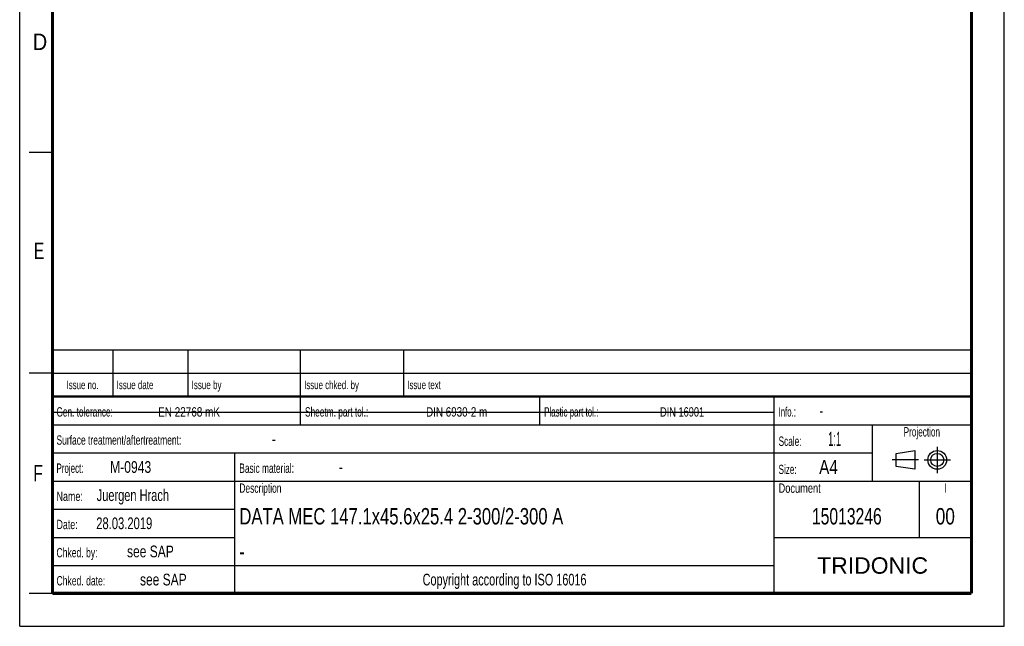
# Model space of a CAD drawing. Header units: millimetres. Extents: x 0 to 210, y 0 to 297.
# Tile 1 of 9: x 0 to 210, y 0 to 129. Entities that reach past the tile are written whole.
import ezdxf
from ezdxf.enums import TextEntityAlignment as Align

# ---------------------------------------------------------------- set-up
doc = ezdxf.new("R2010")
doc.units = ezdxf.units.MM
doc.header["$LTSCALE"] = 19.36
doc.linetypes.add('CENTER', pattern=[0.6, 0.375, -0.075, 0.075, -0.075])
doc.layers.get('0').update_dxf_attribs({"linetype": 'CONTINUOUS'})
doc.layers.add('DEFAULT_1', color=7, linetype='CENTER')
doc.layers.add('Z_NOTICE', color=7, linetype='CONTINUOUS')
doc.styles.add('TEXTSTYLE_2', font='txt', dxfattribs={"width": 0.75})
doc.styles.add('TEXTSTYLE_5', font='arial.ttf')

# ---------------------------------------------------------------- blocks, each defined once
blk = doc.blocks.new('PROJEKTIONSMETHODE_BL0', base_point=(192.31, 35.47))
at = {"color": 2, "linetype": 'CONTINUOUS'}
for p, q in [((186.91, 36.87), (190.91, 37.47)), ((186.91, 34.07), (186.91, 36.87)), ((190.91, 37.47), (190.91, 33.47)), ((190.91, 33.47), (186.91, 34.07))]:
    blk.add_line(p, q, dxfattribs=at)
for radius in [2, 1.4]:
    blk.add_circle((195.71, 35.47), radius, dxfattribs=at)
at = {"layer": 'DEFAULT_1', "color": 2, "linetype": 'CENTER'}
for p, q in [((195.71, 38.27), (195.71, 32.67)), ((191.71, 35.47), (186.11, 35.47)), ((192.91, 35.47), (198.5, 35.47))]:
    blk.add_line(p, q, dxfattribs=at)

msp = doc.modelspace()

# ---------------------------------------------------------------- linework, layer by layer
at = {"color": 2, "linetype": 'CONTINUOUS'}
for p, q in [((0, 0), (0, 297)), ((210, 0), (210, 297)), ((7, 101), (2, 101)), ((6.913619, 48.960154), (6.913619, 58.960154)), ((6.913619, 58.960154), (202.913619, 58.960154)), ((19.913619, 48.960154), (19.913619, 58.960154)), ((35.913619, 48.960154), (35.913619, 58.960154)), ((59.913619, 48.960154), (59.913619, 58.960154)), ((81.913619, 48.960154), (81.913619, 58.960154)), ((202.913619, 48.960154), (202.913619, 58.960154)), ((7, 54), (2, 54)), ((6.913619, 53.960154), (202.913619, 53.960154)), ((6.913546, 6.960131), (6.913546, 48.960131)), ((6.913546, 48.960131), (202.913546, 48.960131)), ((6.913619, 48.960154), (202.913619, 48.960154)), ((59.913546, 42.960131), (59.913546, 48.960131)), ((110.913546, 42.960131), (110.913546, 48.960131)), ((160.913546, 6.960131), (160.913546, 48.960131)), ((202.913546, 6.960131), (202.913546, 48.960131)), ((6.913546, 42.960131), (202.913546, 42.960131)), ((181.913546, 30.960131), (181.913546, 42.960131)), ((6.913546, 36.960131), (181.913546, 36.960131)), ((45.913546, 6.960131), (45.913546, 36.960131)), ((6.913546, 30.960131), (202.913546, 30.960131)), ((191.913546, 18.960131), (191.913546, 30.960131)), ((6.913546, 24.960131), (45.913546, 24.960131)), ((6.913546, 18.960131), (45.913546, 18.960131)), ((160.913546, 18.960131), (202.913546, 18.960131)), ((6.913546, 12.960131), (160.913546, 12.960131)), ((7, 7), (2, 7)), ((6.913546, 6.960131), (202.913546, 6.960131)), ((0, 0), (210, 0))]:
    msp.add_line(p, q, dxfattribs=at)
at = {"color": 7, "linetype": 'CONTINUOUS'}
msp.add_line((6.894523, 45.654032), (160.694523, 45.654032), dxfattribs=at)
for points, const_width in [([(7, 7), (7, 290)], 0.7), ([(203, 7), (203, 290)], 0.7), ([(7, 49), (203, 49)], 0.5), ([(7, 7), (203, 7)], 0.7)]:
    msp.add_lwpolyline(points, dxfattribs=dict(at, const_width=const_width))

# ---------------------------------------------------------------- block references
at = {"color": 2, "linetype": 'CONTINUOUS'}
msp.add_blockref('PROJEKTIONSMETHODE_BL0', (192.305085, 35.469747), dxfattribs=at)

# ---------------------------------------------------------------- texts
at = {"color": 5, "linetype": 'CONTINUOUS', "style": 'TEXTSTYLE_2'}
for s, width, p in [('D', 0.904762, (2.807294, 122.85717)), ('E', 0.714286, (3.002453, 78.302471)), ('F', 0.714286, (2.922192, 30.897042))]:
    msp.add_text(s, height=3.5, dxfattribs=dict(at, width=width)).set_placement(p)
at = {"layer": 'Z_NOTICE', "color": 5, "linetype": 'CONTINUOUS', "style": 'TEXTSTYLE_2'}
for s, height, width, p in [('Issue date ', 1.8, 0.707792, (20.663619, 50.560154)), ('Issue by ', 1.8, 0.71164, (36.663619, 50.560154)), ('Issue chked. by', 1.8, 0.698413, (60.663619, 50.560154)), ('Issue text ', 1.8, 0.694805, (82.663619, 50.560154)), ('Gen. tolerance:', 2, 0.657143, (7.851046, 44.710131)), ('EN 22768 mK', 2, 0.792208, (29.529618, 44.710131)), ('Sheetm. part tol.:', 2, 0.662698, (60.851046, 44.710131)), ('DIN 6930-2 m', 2, 0.78373, (86.672475, 44.710131)), ('Plastic part tol.:', 2, 0.632275, (111.851046, 44.710131)), ('DIN 16901', 2, 0.73545, (136.577237, 44.710131)), ('Info.: ', 2, 0.622449, (161.851046, 44.710131)), ('-', 2.5, 0.714286, (170.565332, 44.710131)), ('Surface treatment/aftertreatment: ', 2, 0.67577, (7.851046, 38.710131)), ('Scale:  ', 2, 0.660714, (161.851046, 38.460131)), ('1:1', 3, 0.5, (172.422475, 38.460131)), ('-', 2.5, 0.714286, (53.803427, 38.710131)), ('Project: ', 2, 0.634921, (7.851046, 32.710131)), ('M-0943', 2.5, 0.77381, (19.279618, 32.710131)), ('Basic material: ', 2, 0.66369, (46.851046, 32.710131)), ('-', 2.5, 0.714286, (68.089141, 32.710131)), ('Size: ', 2, 0.646825, (161.851046, 32.460131)), (' A4', 3, 0.809524, (169.612951, 32.460131)), ('Juergen Hrach', 2.5, 0.703297, (16.422475, 26.710131)), ('Description', 2, 0.670996, (46.851046, 28.460131)), ('Document', 2, 0.738095, (161.851046, 28.460131)), ('Name: ', 2, 0.714286, (7.851046, 26.710131)), ('28.03.2019', 2.5, 0.714286, (16.327237, 20.710131)), ('Date: ', 2, 0.706349, (7.851046, 20.710131)), ('Chked. by: ', 2, 0.683983, (7.851046, 14.710131)), ('see SAP', 2.5, 0.765306, (22.898665, 14.710131)), ('Chked. date: ', 2, 0.684982, (7.851046, 8.710131)), ('see SAP', 2.5, 0.765306, (25.66057, 8.710131))]:
    msp.add_text(s, height=height, dxfattribs=dict(at, width=width)).set_placement(p)
for s, height, width, p in [('Issue no.', 1.8, 0.698413, (13.413619, 50.560154)), ('Projection', 2, 0.652381, (192.413546, 40.460131)), ('I', 2, 0.642857, (197.413546, 28.460131)), ('Copyright according to ISO 16016', 2.5, 0.694196, (103.413546, 8.710131))]:
    msp.add_text(s, height=height, dxfattribs=dict(at, width=width)).set_placement(p, align=Align.CENTER)
at = {"layer": 'Z_NOTICE', "color": 7, "linetype": 'CONTINUOUS', "style": 'TEXTSTYLE_2'}
for s, width, p in [('DATA MEC 147.1x45.6x25.4 2-300/2-300 A', 0.758772, (46.851046, 21.710131)), ('-', 0.714286, (46.851046, 14.210131))]:
    msp.add_text(s, height=3.5, dxfattribs=dict(at, width=width)).set_placement(p)
for s, width, p in [('15013246', 0.714286, (176.413546, 21.710131)), ('00', 0.785714, (197.413546, 21.710131))]:
    msp.add_text(s, height=3.5, dxfattribs=dict(at, width=width)).set_placement(p, align=Align.CENTER)
at = {"layer": 'Z_NOTICE', "color": 5, "linetype": 'CONTINUOUS', "style": 'TEXTSTYLE_5'}
msp.add_text('TRIDONIC', height=3.5, dxfattribs=at).set_placement((181.913546, 11.210131), align=Align.CENTER)

doc.saveas('drawing.dxf')
